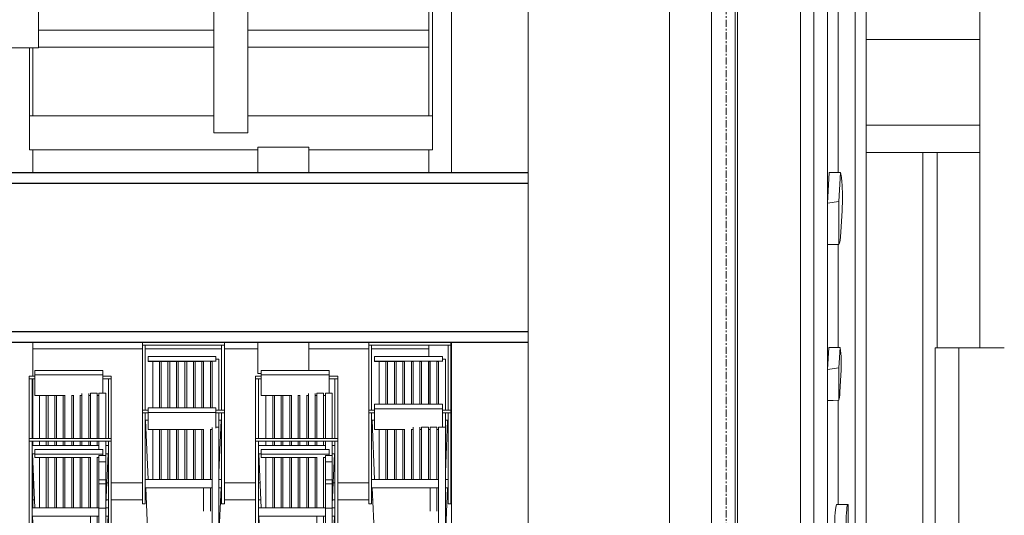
# Model space of a CAD drawing. Header units: millimetres. Extents: x 61846 to 198573, y 13020 to 52988.
# Tile 172 of 240: x 189839 to 191579, y 18269 to 19145. Entities that reach past the tile are written whole.
import ezdxf

# ---------------------------------------------------------------- set-up
doc = ezdxf.new("R2010")
doc.units = ezdxf.units.MM
doc.linetypes.add('Grid Line', pattern=[22.225, 12.7, -3.175, 3.175, -3.175])
for name, color, linetype, lineweight in [('A-GENM', 13, 'Continuous', 18), ('A-WALL', 113, 'Continuous', 25), ('I-WALL', 2, 'Continuous', 25), ('S-BEAM', 12, 'Continuous', 35), ('S-GRID', 1, 'Continuous', 18)]:
    doc.layers.add(name, color=color, linetype=linetype, lineweight=lineweight)

# ---------------------------------------------------------------- blocks, each defined once
blk = doc.blocks.new('NLRS_65_FAD_LB_ASD_gen_ISR_NLRS_65_FAD_LB_ASD_DNL_3660247 - NLRS_65_FAD_LB_ASD_gen_ISR_NLRS_65_FAD_LB_ASD_DNL_3660247-585350-GZ lierenkamer 4')
at = {"layer": 'A-GENM', "color": 7, "lineweight": 9}
for p, q in [((-45737.5, 18920), (-45647.5, 18920)), ((-45737.5, 18875), (-45737.5, 18920)), ((-45647.5, 18875), (-45647.5, 18920)), ((-45737.5, 18520), (-45737.5, 18575)), ((-45647.5, 18525.1), (-45647.5, 18575)), ((-45731.5, 18520), (-45737.5, 18520))]:
    blk.add_line(p, q, dxfattribs=at)
blk = doc.blocks.new('TadP_A_INS_INSTALLATIES_rvt-6-GZ lierenkamer 4')
at = {"layer": 'A-GENM', "lineweight": 9}
blk.add_blockref('NLRS_65_FAD_LB_ASD_gen_ISR_NLRS_65_FAD_LB_ASD_DNL_3660247 - NLRS_65_FAD_LB_ASD_gen_ISR_NLRS_65_FAD_LB_ASD_DNL_3660247-585350-GZ lierenkamer 4', (0, 0), dxfattribs=at)
blk = doc.blocks.new('28_PBT_SF_staal_H-profiel_S355_HE300B 583607 - 28_PBT_SF_staal_H-profiel_S355_HE300B 583607-326228-GZ lierenkamer 4')
at = {"layer": 'S-BEAM', "color": 250, "lineweight": 25}
for p, q in [((-46175.164549, 18875), (-45260, 18875)), ((-47052, 18856), (-45260, 18856)), ((-47052, 18594), (-45260, 18594)), ((-47052, 18575), (-45260, 18575))]:
    blk.add_line(p, q, dxfattribs=at)
blk = doc.blocks.new('TadP_A_CON_CONSTRUCTIE_rvt-6-GZ lierenkamer 4')
at = {"layer": 'I-WALL', "color": 10, "lineweight": 18}
for p, q in [((-45260, 19800), (-45260, 16445)), ((-45010, 16445), (-45010, 19800))]:
    blk.add_line(p, q, dxfattribs=at)
at = {"layer": 'S-BEAM', "color": 10, "lineweight": 18}
blk.add_blockref('28_PBT_SF_staal_H-profiel_S355_HE300B 583607 - 28_PBT_SF_staal_H-profiel_S355_HE300B 583607-326228-GZ lierenkamer 4', (0, 0), dxfattribs=at)
blk = doc.blocks.new('22_NOAHH_Wand_Wand-x 2594857 - 22_NOAHH_Wand_Wand-x-150139-GZ lierenkamer 4')
at = {"layer": 'A-WALL', "color": 130, "lineweight": 13}
for p, q in [((-45010, 20300), (-45010, 15820)), ((-44890, 20300), (-44890, 15820))]:
    blk.add_line(p, q, dxfattribs=at)
blk = doc.blocks.new('22_NOAHH_Wand_Wand-x 2594857 - 22_NOAHH_Wand_Wand-x 2594857-150143-GZ lierenkamer 4')
blk.add_blockref('22_NOAHH_Wand_Wand-x 2594857 - 22_NOAHH_Wand_Wand-x-150139-GZ lierenkamer 4', (0, 0))
blk = doc.blocks.new('TadP_A_BWK_BOUWKUNDE_rvt-6-GZ lierenkamer 4')
at = {"layer": 'A-WALL', "color": 250, "lineweight": 25}
blk.add_blockref('22_NOAHH_Wand_Wand-x 2594857 - 22_NOAHH_Wand_Wand-x 2594857-150143-GZ lierenkamer 4', (0, 0), dxfattribs=at)
blk = doc.blocks.new('kettingtakels orkestkamer plafond laag - Laag-2765805-GZ lierenkamer 4')
at = {"layer": 'A-GENM'}
for p, q in [((-44662.8, 19110), (-44462.1, 19110)), ((-44662.8, 19110), (-44462.1, 19110)), ((-44462.1, 18958.3), (-44662.8, 18958.3)), ((-44462.1, 18958.3), (-44662.8, 18958.3)), ((-44662.8, 18910), (-44462.1, 18910)), ((-44662.8, 18910), (-44462.1, 18910)), ((-44562.5, 18910), (-44562.5, 16310)), ((-44562.5, 18910), (-44537.5, 18910)), ((-44537.5, 18565), (-44537.5, 18910))]:
    blk.add_line(p, q, dxfattribs=at)
blk = doc.blocks.new('Decorlier liggende trommel - Rij 4-V222-GZ lierenkamer 4')
at = {"layer": 'A-GENM'}
for p, q in [((-45996.5, 18405), (-46141.5, 18405)), ((-46141.5, 18405), (-46141.5, 18400)), ((-45996.5, 18400), (-45996.5, 18405)), ((-46136.5, 18400), (-46141.5, 18400)), ((-46141.5, 18400), (-46141.5, 18240.4)), ((-46141.5, 18400), (-45996.5, 18400)), ((-46136.5, 18240.4), (-46136.5, 18400)), ((-45996.5, 18400), (-46001.5, 18400)), ((-46001.5, 18400), (-46001.5, 18240.4)), ((-45996.5, 18240.4), (-45996.5, 18400)), ((-46123.3, 18282.3), (-46123.3, 18371.2)), ((-46111.3, 18371.2), (-46111.3, 18282.3)), ((-46108.3, 18282.3), (-46108.3, 18371.2)), ((-46096.3, 18371.2), (-46096.3, 18282.3)), ((-46093.3, 18282.3), (-46093.3, 18371.2)), ((-46081.3, 18371.2), (-46081.3, 18282.3)), ((-46078.3, 18282.3), (-46078.3, 18371.2)), ((-46066.3, 18371.2), (-46066.3, 18282.3)), ((-46063.3, 18282.3), (-46063.3, 18371.2)), ((-46051.3, 18371.2), (-46051.3, 18282.3)), ((-46048.3, 18282.3), (-46048.3, 18371.2)), ((-46036.3, 18371.2), (-46036.3, 18282.1)), ((-46033.3, 18282.1), (-46033.3, 18371.6)), ((-46021.3, 18371.6), (-46021.3, 18282.2)), ((-46006.3, 18375), (-46018.3, 18375)), ((-46018.3, 18363.5), (-46018.3, 18375)), ((-46006.3, 18375), (-46006.3, 18363.5)), ((-46006.3, 18363.5), (-46018.3, 18363.5)), ((-46018.3, 18363.4), (-46018.3, 18331.7)), ((-46006.3, 18331.7), (-46006.3, 18363.4)), ((-46018.3, 18331.7), (-46006.3, 18331.7)), ((-46018.3, 18325.4), (-46018.3, 18331.7)), ((-46018.3, 18324.8), (-46018.3, 18281.7)), ((-46006.3, 18324.8), (-46018.3, 18324.8)), ((-46006.3, 18331.7), (-46006.3, 18325.4)), ((-46006.3, 18281.7), (-46006.3, 18324.8)), ((-46018.3, 18282.5), (-46136.5, 18282.5)), ((-46136.5, 18267.5), (-46018.3, 18267.5)), ((-46135.7, 18267.5), (-46071.5, 16935)), ((-46033.3, 18226.5), (-46033.3, 18267.7)), ((-46021.3, 18267.7), (-46021.3, 18226.5)), ((-46018.3, 18281.7), (-46006.3, 18281.7)), ((-46018.3, 18270.7), (-46018.3, 18281.7)), ((-46018.3, 18265.7), (-46018.3, 18270.7)), ((-46018.3, 18259.5), (-46018.3, 18265.7)), ((-46001.9, 18282.5), (-46006.3, 18282.5)), ((-46006.3, 18281.7), (-46006.3, 18270.7)), ((-46006.3, 18270.7), (-46006.3, 18265.7)), ((-46006.3, 18184.8), (-46002.3, 18267.5)), ((-46006.3, 18267.5), (-46001.9, 18267.5)), ((-46006.3, 18265.7), (-46006.3, 18259.5)), ((-46018.3, 18253.3), (-46018.3, 18259.5)), ((-46018.3, 18216.3), (-46018.3, 18253.3)), ((-46018.3, 18252.5), (-46006.3, 18252.5)), ((-46018.3, 18252.5), (-46006.3, 18252.5)), ((-46006.3, 18259.5), (-46006.3, 18253.3)), ((-46006.3, 18253.3), (-46006.3, 18216.3)), ((-46141.5, 18240.4), (-46136.5, 18240.4)), ((-46141.5, 18239.3), (-46141.5, 18240.4)), ((-46141.5, 18239.3), (-46136.5, 18239.3)), ((-46136.5, 18240.4), (-46136.5, 18239.3)), ((-46001.5, 18240.4), (-45996.5, 18240.4)), ((-46001.5, 18239.3), (-46001.5, 18240.4)), ((-46001.5, 18239.3), (-45996.5, 18239.3)), ((-45996.5, 18240.4), (-45996.5, 18239.3)), ((-46018.3, 18216.3), (-46018.3, 18186.5)), ((-46006.3, 18216.3), (-46018.3, 18216.3)), ((-46006.3, 18186.5), (-46006.3, 18216.3)), ((-46018.3, 18186.5), (-46006.3, 18186.5)), ((-46018.3, 18175), (-46018.3, 18186.5)), ((-46006.3, 18186.5), (-46006.3, 18175)), ((-46066.5, 16935), (-46006.7, 18175.1)), ((-46018.3, 18175), (-46006.3, 18175)), ((-46311.5, 17903.5), (-46311.5, 17713.5)), ((-46311.5, 17903.5), (-46211.5, 17903.5)), ((-46211.5, 17713.5), (-46211.5, 17903.5)), ((-46399, 17713.5), (-46399, 17183.5)), ((-46399, 17713.5), (-46124, 17713.5)), ((-46124, 17183.5), (-46124, 17713.5)), ((-46381.8, 17183.5), (-46399, 17183.5)), ((-46381.5, 17073.2), (-46381.5, 17183.5)), ((-46344, 17183.5), (-46381.5, 17183.5)), ((-46178.2, 17183.5), (-46344.8, 17183.5)), ((-46141.5, 17183.5), (-46179, 17183.5)), ((-46141.5, 17183.5), (-46141.5, 17073.2)), ((-46124, 17183.5), (-46141.2, 17183.5)), ((-46071.5, 16935), (-46066.5, 16935)), ((-46381.5, 16717.6), (-46381.5, 16781.8)), ((-46141.5, 16781.8), (-46141.5, 16717.6)), ((-46536.5, 16717.6), (-46536.5, 16665)), ((-46141.5, 16717.6), (-46536.5, 16717.6)), ((-46141.5, 16665), (-46141.5, 16717.6)), ((-46536.5, 16665), (-46141.5, 16665))]:
    blk.add_line(p, q, dxfattribs=at)
for start, end in [(0, 180), (180, 0)]:
    blk.add_arc((-46261.5, 16927.5), 190, start, end, dxfattribs=at)
blk = doc.blocks.new('Decorlier liggende trommel - Rij 4-2838763-GZ lierenkamer 4')
at = {"layer": 'A-GENM'}
for p, q in [((-46396.5, 18405), (-46541.5, 18405)), ((-46541.5, 18405), (-46541.5, 18400)), ((-46396.5, 18400), (-46396.5, 18405)), ((-46536.5, 18400), (-46541.5, 18400)), ((-46541.5, 18400), (-46541.5, 18240.4)), ((-46541.5, 18400), (-46396.5, 18400)), ((-46536.5, 18240.4), (-46536.5, 18400)), ((-46396.5, 18400), (-46401.5, 18400)), ((-46401.5, 18400), (-46401.5, 18240.4)), ((-46396.5, 18240.4), (-46396.5, 18400)), ((-46523.3, 18282.3), (-46523.3, 18371.2)), ((-46511.3, 18371.2), (-46511.3, 18282.3)), ((-46508.3, 18282.3), (-46508.3, 18371.2)), ((-46496.3, 18371.2), (-46496.3, 18282.3)), ((-46493.3, 18282.3), (-46493.3, 18371.2)), ((-46481.3, 18371.2), (-46481.3, 18282.3)), ((-46478.3, 18282.3), (-46478.3, 18371.2)), ((-46466.3, 18371.2), (-46466.3, 18282.3)), ((-46463.3, 18282.3), (-46463.3, 18371.2)), ((-46451.3, 18371.2), (-46451.3, 18282.3)), ((-46448.3, 18282.3), (-46448.3, 18371.2)), ((-46436.3, 18371.2), (-46436.3, 18282.1)), ((-46433.3, 18282.1), (-46433.3, 18371.6)), ((-46421.3, 18371.6), (-46421.3, 18282.2)), ((-46406.3, 18375), (-46418.3, 18375)), ((-46418.3, 18363.5), (-46418.3, 18375)), ((-46406.3, 18375), (-46406.3, 18363.5)), ((-46406.3, 18363.5), (-46418.3, 18363.5)), ((-46418.3, 18363.4), (-46418.3, 18331.7)), ((-46406.3, 18331.7), (-46406.3, 18363.4)), ((-46418.3, 18331.7), (-46406.3, 18331.7)), ((-46418.3, 18325.4), (-46418.3, 18331.7)), ((-46418.3, 18324.8), (-46418.3, 18281.7)), ((-46406.3, 18324.8), (-46418.3, 18324.8)), ((-46406.3, 18331.7), (-46406.3, 18325.4)), ((-46406.3, 18281.7), (-46406.3, 18324.8)), ((-46418.3, 18282.5), (-46536.5, 18282.5)), ((-46536.5, 18267.5), (-46418.3, 18267.5)), ((-46535.7, 18267.5), (-46471.5, 16935)), ((-46433.3, 18226.5), (-46433.3, 18267.7)), ((-46421.3, 18267.7), (-46421.3, 18226.5)), ((-46418.3, 18281.7), (-46406.3, 18281.7)), ((-46418.3, 18270.7), (-46418.3, 18281.7)), ((-46418.3, 18265.7), (-46418.3, 18270.7)), ((-46418.3, 18259.5), (-46418.3, 18265.7)), ((-46401.5, 18282.5), (-46406.3, 18282.5)), ((-46406.3, 18281.7), (-46406.3, 18270.7)), ((-46406.3, 18270.7), (-46406.3, 18265.7)), ((-46406.3, 18184.8), (-46402.3, 18267.5)), ((-46406.3, 18267.5), (-46401.5, 18267.5)), ((-46406.3, 18265.7), (-46406.3, 18259.5)), ((-46418.3, 18253.3), (-46418.3, 18259.5)), ((-46418.3, 18216.3), (-46418.3, 18253.3)), ((-46418.3, 18252.5), (-46406.3, 18252.5)), ((-46418.3, 18252.5), (-46406.3, 18252.5)), ((-46406.3, 18259.5), (-46406.3, 18253.3)), ((-46406.3, 18253.3), (-46406.3, 18216.3)), ((-46541.5, 18240.4), (-46536.5, 18240.4)), ((-46541.5, 18239.3), (-46541.5, 18240.4)), ((-46541.5, 18239.3), (-46536.5, 18239.3)), ((-46536.5, 18240.4), (-46536.5, 18239.3)), ((-46401.5, 18240.4), (-46396.5, 18240.4)), ((-46401.5, 18239.3), (-46401.5, 18240.4)), ((-46401.5, 18239.3), (-46396.5, 18239.3)), ((-46396.5, 18240.4), (-46396.5, 18239.3)), ((-46418.3, 18216.3), (-46418.3, 18186.5)), ((-46406.3, 18216.3), (-46418.3, 18216.3)), ((-46406.3, 18186.5), (-46406.3, 18216.3)), ((-46418.3, 18186.5), (-46406.3, 18186.5)), ((-46418.3, 18175), (-46418.3, 18186.5)), ((-46406.3, 18186.5), (-46406.3, 18175)), ((-46466.5, 16935), (-46406.7, 18175.1)), ((-46418.3, 18175), (-46406.3, 18175)), ((-46711.5, 17903.5), (-46711.5, 17713.5)), ((-46711.5, 17903.5), (-46611.5, 17903.5)), ((-46611.5, 17713.5), (-46611.5, 17903.5)), ((-46799, 17713.5), (-46799, 17183.5)), ((-46799, 17713.5), (-46524, 17713.5)), ((-46524, 17183.5), (-46524, 17713.5)), ((-46781.8, 17183.5), (-46799, 17183.5)), ((-46781.5, 17073.2), (-46781.5, 17183.5)), ((-46744, 17183.5), (-46781.5, 17183.5)), ((-46578.2, 17183.5), (-46744.8, 17183.5)), ((-46541.5, 17183.5), (-46579, 17183.5)), ((-46541.5, 17183.5), (-46541.5, 17073.2)), ((-46524, 17183.5), (-46541.2, 17183.5)), ((-46471.5, 16935), (-46466.5, 16935)), ((-46781.5, 16717.6), (-46781.5, 16781.8)), ((-46541.5, 16781.8), (-46541.5, 16717.6)), ((-46936.5, 16717.6), (-46936.5, 16665)), ((-46541.5, 16717.6), (-46936.5, 16717.6)), ((-46541.5, 16665), (-46541.5, 16717.6)), ((-46936.5, 16665), (-46541.5, 16665))]:
    blk.add_line(p, q, dxfattribs=at)
for start, end in [(0, 180), (180, 0)]:
    blk.add_arc((-46661.5, 16927.5), 190, start, end, dxfattribs=at)
blk = doc.blocks.new('Decorlier liggende trommel - Rij 3-V223-GZ lierenkamer 4')
at = {"layer": 'A-GENM'}
for p, q in [((-45941.5, 18455), (-45931.5, 18455)), ((-45941.5, 18450), (-45941.5, 18455)), ((-45941.5, 18339.6), (-45941.5, 18450)), ((-45936.5, 18450), (-45941.5, 18450)), ((-45931.5, 18450), (-45941.5, 18450)), ((-45936.5, 18450), (-45936.5, 18339.6)), ((-45811.5, 18455), (-45796.5, 18455)), ((-45796.5, 18450), (-45811.5, 18450)), ((-45801.5, 18339.6), (-45801.5, 18450)), ((-45801.5, 18450), (-45796.5, 18450)), ((-45796.5, 18450), (-45796.5, 18455)), ((-45796.5, 18450), (-45796.5, 18339.6)), ((-45818.3, 18325), (-45818.3, 18424)), ((-45806.3, 18425), (-45811.5, 18425)), ((-45806.3, 18425), (-45806.3, 18325)), ((-45923.3, 18332.3), (-45923.3, 18421.2)), ((-45911.3, 18421.2), (-45911.3, 18332.3)), ((-45908.3, 18332.3), (-45908.3, 18421.2)), ((-45896.3, 18421.2), (-45896.3, 18332.3)), ((-45893.3, 18332.3), (-45893.3, 18421.2)), ((-45881.3, 18421.2), (-45881.3, 18332.3)), ((-45878.3, 18332.3), (-45878.3, 18421.2)), ((-45866.3, 18421.2), (-45866.3, 18332.3)), ((-45863.3, 18332.3), (-45863.3, 18421.2)), ((-45851.3, 18421.2), (-45851.3, 18332.3)), ((-45848.3, 18332.3), (-45848.3, 18421.2)), ((-45836.3, 18421.2), (-45836.3, 18332.1)), ((-45833.3, 18332.1), (-45833.3, 18421.6)), ((-45821.3, 18421.6), (-45821.3, 18332.2)), ((-45941.5, 18317.8), (-45941.5, 18339.6)), ((-45936.5, 18339.6), (-45936.5, 18317.8)), ((-45801.5, 18317.8), (-45801.5, 18339.6)), ((-45796.5, 18339.6), (-45796.5, 18317.8)), ((-45941.5, 18294.4), (-45941.5, 18317.8)), ((-45818.3, 18332.5), (-45936.5, 18332.5)), ((-45936.5, 18317.8), (-45936.5, 18294.4)), ((-45936.5, 18317.5), (-45818.3, 18317.5)), ((-45935.7, 18317.5), (-45911.5, 17795.7)), ((-45833.3, 18276.5), (-45833.3, 18317.7)), ((-45821.3, 18317.7), (-45821.3, 18276.5)), ((-45818.3, 18225), (-45818.3, 18325)), ((-45801.5, 18332.5), (-45806.3, 18332.5)), ((-45806.3, 18325), (-45806.3, 18225)), ((-45806.3, 18231.5), (-45802.3, 18317.5)), ((-45806.3, 18317.5), (-45801.5, 18317.5)), ((-45801.5, 18294.4), (-45801.5, 18317.8)), ((-45796.5, 18317.8), (-45796.5, 18294.4)), ((-45941.5, 18289.3), (-45941.5, 18294.4)), ((-45941.5, 18289.3), (-45936.5, 18289.3)), ((-45936.5, 18294.4), (-45936.5, 18289.3)), ((-45801.5, 18289.3), (-45801.5, 18294.4)), ((-45801.5, 18289.3), (-45796.5, 18289.3)), ((-45796.5, 18294.4), (-45796.5, 18289.3)), ((-45821.5, 17903.5), (-45806.5, 18225.1)), ((-45818.3, 18225), (-45806.3, 18225)), ((-46019.6, 17903.5), (-46011.5, 17903.5)), ((-46011.5, 17713.5), (-46011.5, 17903.5)), ((-46111.5, 17764.8), (-46111.5, 17713.5)), ((-46124.3, 17713.5), (-46109.4, 17713.5)), ((-46028.9, 17713.5), (-45998.7, 17713.5)), ((-46083.6, 17183.5), (-46124.3, 17183.5)), ((-45998.7, 17183.5), (-46054.4, 17183.5)), ((-46081.8, 17148), (-46141.5, 17148)), ((-45981.5, 17148), (-46056.2, 17148))]:
    blk.add_line(p, q, dxfattribs=at)
blk = doc.blocks.new('Decorlier liggende trommel - Rij 3-V224-GZ lierenkamer 4')
at = {"layer": 'A-GENM'}
for p, q in [((-45541.5, 18455), (-45531.5, 18455)), ((-45541.5, 18450), (-45541.5, 18455)), ((-45541.5, 18339.6), (-45541.5, 18450)), ((-45536.5, 18450), (-45541.5, 18450)), ((-45531.5, 18450), (-45541.5, 18450)), ((-45536.5, 18450), (-45536.5, 18339.6)), ((-45411.5, 18455), (-45396.5, 18455)), ((-45396.5, 18450), (-45411.5, 18450)), ((-45401.5, 18339.6), (-45401.5, 18450)), ((-45401.5, 18450), (-45396.5, 18450)), ((-45396.5, 18450), (-45396.5, 18455)), ((-45396.5, 18450), (-45396.5, 18339.6)), ((-45463.3, 18332.3), (-45463.3, 18425)), ((-45451.3, 18425), (-45451.3, 18332.3)), ((-45436.3, 18425), (-45448.3, 18425)), ((-45448.3, 18332.3), (-45448.3, 18425)), ((-45436.3, 18425), (-45436.3, 18332.1)), ((-45421.3, 18425), (-45433.3, 18425)), ((-45433.3, 18332.1), (-45433.3, 18425)), ((-45421.3, 18425), (-45421.3, 18332.2)), ((-45406.3, 18425), (-45418.3, 18425)), ((-45418.3, 18325), (-45418.3, 18425)), ((-45406.3, 18425), (-45406.3, 18325)), ((-45523.3, 18332.3), (-45523.3, 18421.2)), ((-45511.3, 18421.2), (-45511.3, 18332.3)), ((-45508.3, 18332.3), (-45508.3, 18421.2)), ((-45496.3, 18421.2), (-45496.3, 18332.3)), ((-45493.3, 18332.3), (-45493.3, 18421.2)), ((-45481.3, 18421.2), (-45481.3, 18332.3)), ((-45478.3, 18332.3), (-45478.3, 18421.6)), ((-45466.3, 18421.6), (-45466.3, 18332.3)), ((-45541.5, 18317.8), (-45541.5, 18339.6)), ((-45536.5, 18339.6), (-45536.5, 18317.8)), ((-45401.5, 18317.8), (-45401.5, 18339.6)), ((-45396.5, 18339.6), (-45396.5, 18317.8)), ((-45541.5, 18294.4), (-45541.5, 18317.8)), ((-45418.3, 18332.5), (-45536.5, 18332.5)), ((-45536.5, 18317.8), (-45536.5, 18294.4)), ((-45536.5, 18317.5), (-45418.3, 18317.5)), ((-45535.7, 18317.5), (-45471.5, 16935)), ((-45433.3, 18276.5), (-45433.3, 18317.7)), ((-45421.3, 18317.7), (-45421.3, 18276.5)), ((-45418.3, 18225), (-45418.3, 18325)), ((-45402.3, 18332.5), (-45406.3, 18332.5)), ((-45406.3, 18325), (-45406.3, 18225)), ((-45406.3, 18231.5), (-45402.3, 18317.5)), ((-45406.3, 18317.5), (-45402.3, 18317.5)), ((-45401.5, 18294.4), (-45401.5, 18317.8)), ((-45396.5, 18317.8), (-45396.5, 18294.4)), ((-45541.5, 18289.3), (-45541.5, 18294.4)), ((-45541.5, 18289.3), (-45536.5, 18289.3)), ((-45536.5, 18294.4), (-45536.5, 18289.3)), ((-45401.5, 18289.3), (-45401.5, 18294.4)), ((-45401.5, 18289.3), (-45396.5, 18289.3)), ((-45396.5, 18294.4), (-45396.5, 18289.3)), ((-45466.5, 16935), (-45406.5, 18225.1)), ((-45418.3, 18225), (-45406.3, 18225)), ((-45619.6, 17903.5), (-45611.5, 17903.5)), ((-45611.5, 17713.5), (-45611.5, 17903.5)), ((-45711.5, 17764.8), (-45711.5, 17713.5)), ((-45724.3, 17713.5), (-45709.4, 17713.5)), ((-45628.9, 17713.5), (-45524, 17713.5)), ((-45524, 17183.5), (-45524, 17713.5)), ((-45683.6, 17183.5), (-45724.3, 17183.5)), ((-45578.2, 17183.5), (-45654.4, 17183.5)), ((-45541.5, 17183.5), (-45579, 17183.5)), ((-45541.5, 17183.5), (-45541.5, 17148)), ((-45524, 17183.5), (-45541.2, 17183.5)), ((-45681.8, 17148), (-45741.5, 17148)), ((-45541.5, 17148), (-45656.2, 17148)), ((-45541.5, 17148), (-45541.5, 16665)), ((-45471.5, 16935), (-45466.5, 16935))]:
    blk.add_line(p, q, dxfattribs=at)
for start, end in [(0, 50.511), (309.489, 0)]:
    blk.add_arc((-45661.5, 16927.5), 190, start, end, dxfattribs=at)
blk = doc.blocks.new('Decorlier liggende trommel - Rij 2-V225-GZ lierenkamer 4')
at = {"layer": 'A-GENM'}
for p, q in [((-46141.5, 18515), (-46131.5, 18515)), ((-46141.5, 18510), (-46141.5, 18515)), ((-46141.5, 18405), (-46141.5, 18510)), ((-46136.5, 18510), (-46141.5, 18510)), ((-46131.5, 18510), (-46141.5, 18510)), ((-46136.5, 18510), (-46136.5, 18405)), ((-46011.5, 18515), (-45996.5, 18515)), ((-45996.5, 18510), (-46011.5, 18510)), ((-46001.5, 18405), (-46001.5, 18510)), ((-46001.5, 18510), (-45996.5, 18510)), ((-45996.5, 18510), (-45996.5, 18515)), ((-45996.5, 18510), (-45996.5, 18405)), ((-46123.3, 18405.1), (-46123.3, 18481.2)), ((-46111.3, 18481.2), (-46111.3, 18405.1)), ((-46108.3, 18405.1), (-46108.3, 18481.2)), ((-46096.3, 18481.2), (-46096.3, 18405.1)), ((-46093.3, 18405.1), (-46093.3, 18481.2)), ((-46081.3, 18481.2), (-46081.3, 18405.1)), ((-46078.3, 18405.1), (-46078.3, 18481.6)), ((-46066.3, 18481.6), (-46066.3, 18405.1)), ((-46063.3, 18405.1), (-46063.3, 18481.6)), ((-46051.3, 18481.6), (-46051.3, 18405.1)), ((-46048.3, 18405.1), (-46048.3, 18484.6)), ((-46036.3, 18484.6), (-46036.3, 18405.1)), ((-46021.3, 18485), (-46033.3, 18485)), ((-46033.3, 18405.1), (-46033.3, 18485)), ((-46021.3, 18485), (-46021.3, 18405.1)), ((-46006.3, 18485), (-46018.3, 18485)), ((-46018.3, 18405.1), (-46018.3, 18485)), ((-46006.3, 18485), (-46006.3, 18405.1)), ((-46018.3, 18392.5), (-46136.5, 18392.5)), ((-46123.3, 18392.3), (-46123.3, 18400.1)), ((-46111.3, 18400.1), (-46111.3, 18392.3)), ((-46108.3, 18392.3), (-46108.3, 18400.1)), ((-46096.3, 18400.1), (-46096.3, 18392.3)), ((-46093.3, 18392.3), (-46093.3, 18400.1)), ((-46081.3, 18400.1), (-46081.3, 18392.3)), ((-46078.3, 18392.3), (-46078.3, 18400.1)), ((-46066.3, 18400.1), (-46066.3, 18392.3)), ((-46063.3, 18392.3), (-46063.3, 18400.1)), ((-46051.3, 18400.1), (-46051.3, 18392.3)), ((-46048.3, 18392.3), (-46048.3, 18400.1)), ((-46036.3, 18400.1), (-46036.3, 18392.1)), ((-46033.3, 18392.1), (-46033.3, 18400.1)), ((-46021.3, 18400.1), (-46021.3, 18392.2)), ((-46018.3, 18385.3), (-46018.3, 18400.1)), ((-46006.3, 18400.1), (-46006.3, 18385)), ((-46001.9, 18392.5), (-46006.3, 18392.5)), ((-46136.5, 18377.5), (-46131.5, 18377.5)), ((-46135.8, 18377.5), (-46131.5, 18282.5)), ((-46006.3, 18385), (-46006.3, 18374.9)), ((-46006.3, 18377.5), (-46001.9, 18377.5)), ((-46006.2, 18288.4), (-46002.2, 18377.5))]:
    blk.add_line(p, q, dxfattribs=at)
blk = doc.blocks.new('Decorlier liggende trommel - Rij 2-V226-GZ lierenkamer 4')
at = {"layer": 'A-GENM'}
for p, q in [((-45741.5, 18515), (-45731.5, 18515)), ((-45741.5, 18510), (-45741.5, 18515)), ((-45741.5, 18405), (-45741.5, 18510)), ((-45736.5, 18510), (-45741.5, 18510)), ((-45731.5, 18510), (-45741.5, 18510)), ((-45736.5, 18510), (-45736.5, 18405)), ((-45611.5, 18515), (-45596.5, 18515)), ((-45596.5, 18510), (-45611.5, 18510)), ((-45601.5, 18405), (-45601.5, 18510)), ((-45601.5, 18510), (-45596.5, 18510)), ((-45596.5, 18510), (-45596.5, 18515)), ((-45596.5, 18510), (-45596.5, 18405)), ((-45723.3, 18405.1), (-45723.3, 18481.2)), ((-45711.3, 18481.2), (-45711.3, 18405.1)), ((-45708.3, 18405.1), (-45708.3, 18481.2)), ((-45696.3, 18481.2), (-45696.3, 18405.1)), ((-45693.3, 18405.1), (-45693.3, 18481.2)), ((-45681.3, 18481.2), (-45681.3, 18405.1)), ((-45678.3, 18405.1), (-45678.3, 18481.6)), ((-45666.3, 18481.6), (-45666.3, 18405.1)), ((-45663.3, 18405.1), (-45663.3, 18481.6)), ((-45651.3, 18481.6), (-45651.3, 18405.1)), ((-45648.3, 18405.1), (-45648.3, 18484.6)), ((-45636.3, 18484.6), (-45636.3, 18405.1)), ((-45621.3, 18485), (-45633.3, 18485)), ((-45633.3, 18405.1), (-45633.3, 18485)), ((-45621.3, 18485), (-45621.3, 18405.1)), ((-45606.3, 18485), (-45618.3, 18485)), ((-45618.3, 18405.1), (-45618.3, 18485)), ((-45606.3, 18485), (-45606.3, 18405.1)), ((-45618.3, 18392.5), (-45736.5, 18392.5)), ((-45723.3, 18392.3), (-45723.3, 18400.1)), ((-45711.3, 18400.1), (-45711.3, 18392.3)), ((-45708.3, 18392.3), (-45708.3, 18400.1)), ((-45696.3, 18400.1), (-45696.3, 18392.3)), ((-45693.3, 18392.3), (-45693.3, 18400.1)), ((-45681.3, 18400.1), (-45681.3, 18392.3)), ((-45678.3, 18392.3), (-45678.3, 18400.1)), ((-45666.3, 18400.1), (-45666.3, 18392.3)), ((-45663.3, 18392.3), (-45663.3, 18400.1)), ((-45651.3, 18400.1), (-45651.3, 18392.3)), ((-45648.3, 18392.3), (-45648.3, 18400.1)), ((-45636.3, 18400.1), (-45636.3, 18392.1)), ((-45633.3, 18392.1), (-45633.3, 18400.1)), ((-45621.3, 18400.1), (-45621.3, 18392.2)), ((-45618.3, 18385.3), (-45618.3, 18400.1)), ((-45606.3, 18400.1), (-45606.3, 18385)), ((-45601.5, 18392.5), (-45606.3, 18392.5)), ((-45736.5, 18377.5), (-45731.5, 18377.5)), ((-45735.8, 18377.5), (-45731.5, 18282.5)), ((-45606.3, 18385), (-45606.3, 18374.9)), ((-45606.3, 18377.5), (-45601.5, 18377.5)), ((-45606.2, 18288.4), (-45602.2, 18377.5))]:
    blk.add_line(p, q, dxfattribs=at)
blk = doc.blocks.new('Decorlier liggende trommel - Rij 1-V227-GZ lierenkamer 4')
at = {"layer": 'A-GENM'}
for p, q in [((-45941.5, 18570), (-45941.5, 18575)), ((-45941.5, 18459.6), (-45941.5, 18570)), ((-45936.5, 18570), (-45941.5, 18570)), ((-45796.5, 18570), (-45941.5, 18570)), ((-45936.5, 18570), (-45936.5, 18459.6)), ((-45801.5, 18459.6), (-45801.5, 18570)), ((-45801.5, 18570), (-45796.5, 18570)), ((-45796.5, 18570), (-45796.5, 18575)), ((-45796.5, 18570), (-45796.5, 18459.6)), ((-45806.3, 18545), (-45811.5, 18545)), ((-45806.3, 18545), (-45806.3, 18455.1)), ((-45923.3, 18458.9), (-45923.3, 18541.2)), ((-45911.3, 18541.2), (-45911.3, 18458.9)), ((-45908.3, 18458.9), (-45908.3, 18541.2)), ((-45896.3, 18541.2), (-45896.3, 18458.9)), ((-45893.3, 18458.9), (-45893.3, 18541.2)), ((-45881.3, 18541.2), (-45881.3, 18458.9)), ((-45878.3, 18458.9), (-45878.3, 18541.2)), ((-45866.3, 18541.2), (-45866.3, 18458.9)), ((-45863.3, 18458.9), (-45863.3, 18541.2)), ((-45851.3, 18541.2), (-45851.3, 18458.9)), ((-45848.3, 18458.9), (-45848.3, 18541.2)), ((-45836.3, 18541.2), (-45836.3, 18458.9)), ((-45833.3, 18458.9), (-45833.3, 18541.6)), ((-45821.3, 18541.6), (-45821.3, 18458.9)), ((-45818.3, 18458.9), (-45818.3, 18541.6)), ((-45941.5, 18455), (-45941.5, 18459.6)), ((-45936.5, 18459.6), (-45936.5, 18455)), ((-45801.5, 18455), (-45801.5, 18459.6)), ((-45796.5, 18459.6), (-45796.5, 18455)), ((-45806.3, 18450.1), (-45806.3, 18445)), ((-45806.3, 18445), (-45806.3, 18424.9)), ((-45936.5, 18437.5), (-45931.5, 18437.5)), ((-45935.8, 18437.5), (-45931.3, 18332.5)), ((-45806.3, 18437.5), (-45801.5, 18437.5)), ((-45806.2, 18344.5), (-45802.2, 18437.5))]:
    blk.add_line(p, q, dxfattribs=at)
blk = doc.blocks.new('Decorlier liggende trommel - Rij 1-V228-GZ lierenkamer 4')
at = {"layer": 'A-GENM'}
for p, q in [((-45541.5, 18570), (-45541.5, 18575)), ((-45541.5, 18459.6), (-45541.5, 18570)), ((-45536.5, 18570), (-45541.5, 18570)), ((-45396.5, 18570), (-45541.5, 18570)), ((-45536.5, 18570), (-45536.5, 18459.6)), ((-45401.5, 18459.6), (-45401.5, 18570)), ((-45401.5, 18570), (-45396.5, 18570)), ((-45396.5, 18570), (-45396.5, 18575)), ((-45396.5, 18570), (-45396.5, 18459.6)), ((-45406.3, 18545), (-45411.5, 18545)), ((-45406.3, 18545), (-45406.3, 18455.1)), ((-45523.3, 18465.6), (-45523.3, 18541.2)), ((-45511.3, 18541.2), (-45511.3, 18465.6)), ((-45508.3, 18465.6), (-45508.3, 18541.2)), ((-45496.3, 18541.2), (-45496.3, 18465.6)), ((-45493.3, 18465.6), (-45493.3, 18541.2)), ((-45481.3, 18541.2), (-45481.3, 18465.6)), ((-45478.3, 18465.6), (-45478.3, 18541.6)), ((-45466.3, 18541.6), (-45466.3, 18465.6)), ((-45463.3, 18465.6), (-45463.3, 18541.6)), ((-45451.3, 18541.6), (-45451.3, 18465.6)), ((-45448.3, 18465.6), (-45448.3, 18541.6)), ((-45436.3, 18541.6), (-45436.3, 18465.6)), ((-45433.3, 18465.6), (-45433.3, 18541.6)), ((-45421.3, 18541.6), (-45421.3, 18465.6)), ((-45418.3, 18465.6), (-45418.3, 18541.6)), ((-45541.5, 18455), (-45541.5, 18459.6)), ((-45536.5, 18459.6), (-45536.5, 18455)), ((-45401.5, 18455), (-45401.5, 18459.6)), ((-45396.5, 18459.6), (-45396.5, 18455)), ((-45406.3, 18450.1), (-45406.3, 18445)), ((-45406.3, 18445), (-45406.3, 18424.9)), ((-45536.5, 18437.5), (-45531.5, 18437.5)), ((-45535.8, 18437.5), (-45531.3, 18332.5)), ((-45406.3, 18437.5), (-45402.3, 18437.5)), ((-45406.2, 18344.5), (-45402.3, 18436.8))]:
    blk.add_line(p, q, dxfattribs=at)
blk = doc.blocks.new('Staalkabel - Rij 1-2833448-GZ lierenkamer 4')
at = {"layer": 'A-GENM'}
for p, q in [((-45531.5, 18549.7), (-45531.5, 18541.7)), ((-45411.5, 18549.7), (-45531.5, 18549.7)), ((-45411.5, 18541.7), (-45411.5, 18549.7)), ((-45531.5, 18541.7), (-45411.5, 18541.7)), ((-45531.5, 18541), (-45531.5, 18541.7)), ((-45478.3, 18541), (-45531.5, 18541)), ((-45463.3, 18541), (-45466.3, 18541)), ((-45448.3, 18541), (-45451.3, 18541)), ((-45433.3, 18541), (-45436.3, 18541)), ((-45418.3, 18541), (-45421.3, 18541)), ((-45411.5, 18541), (-45411.5, 18541.7))]:
    blk.add_line(p, q, dxfattribs=at)
blk = doc.blocks.new('Staalkabel - Rij 1-V229-GZ lierenkamer 4')
at = {"layer": 'A-GENM'}
for p, q in [((-45931.5, 18549.7), (-45931.5, 18541.7)), ((-45811.5, 18549.7), (-45931.5, 18549.7)), ((-45811.5, 18541.7), (-45811.5, 18549.7)), ((-45931.5, 18541.7), (-45811.5, 18541.7)), ((-45931.5, 18541), (-45931.5, 18541.7)), ((-45833.3, 18541), (-45931.5, 18541)), ((-45818.3, 18541), (-45821.3, 18541)), ((-45811.5, 18541), (-45811.5, 18541.7))]:
    blk.add_line(p, q, dxfattribs=at)
blk = doc.blocks.new('Staalkabel - Rij 2-2838451-GZ lierenkamer 4')
at = {"layer": 'A-GENM'}
for p, q in [((-45731.5, 18525.1), (-45731.5, 18517.1)), ((-45611.5, 18525.1), (-45731.5, 18525.1)), ((-45731.5, 18517.1), (-45611.5, 18517.1)), ((-45731.5, 18481), (-45731.5, 18517.1)), ((-45611.5, 18517.1), (-45611.5, 18525.1)), ((-45611.5, 18485), (-45611.5, 18517.1)), ((-45678.3, 18481), (-45731.5, 18481)), ((-45663.3, 18481), (-45666.1, 18481)), ((-45648.3, 18481), (-45651.3, 18481)), ((-45633.3, 18481), (-45636.3, 18481)), ((-45618.3, 18481), (-45621.3, 18481))]:
    blk.add_line(p, q, dxfattribs=at)
blk = doc.blocks.new('Staalkabel - Rij 2-V230-GZ lierenkamer 4')
at = {"layer": 'A-GENM'}
for p, q in [((-46131.5, 18525.1), (-46131.5, 18517.1)), ((-46011.5, 18525.1), (-46131.5, 18525.1)), ((-46131.5, 18517.1), (-46011.5, 18517.1)), ((-46131.5, 18481), (-46131.5, 18517.1)), ((-46011.5, 18517.1), (-46011.5, 18525.1)), ((-46011.5, 18485), (-46011.5, 18517.1)), ((-46078.3, 18481), (-46131.5, 18481)), ((-46063.3, 18481), (-46066.3, 18481)), ((-46048.3, 18481), (-46051.3, 18481)), ((-46033.3, 18481), (-46036.3, 18481)), ((-46018.3, 18481), (-46021.3, 18481))]:
    blk.add_line(p, q, dxfattribs=at)
blk = doc.blocks.new('Staalkabel - Rij 3-2838878-GZ lierenkamer 4')
at = {"layer": 'A-GENM'}
for p, q in [((-45531.5, 18465.5), (-45531.5, 18457.5)), ((-45411.5, 18465.5), (-45531.5, 18465.5)), ((-45531.5, 18457.5), (-45411.5, 18457.5)), ((-45531.5, 18421), (-45531.5, 18457.5)), ((-45411.5, 18457.5), (-45411.5, 18465.5)), ((-45411.5, 18425), (-45411.5, 18457.5)), ((-45478.3, 18421), (-45531.5, 18421)), ((-45463.3, 18421), (-45466.3, 18421)), ((-45448.3, 18421), (-45450.2, 18421)), ((-45433.3, 18421), (-45436.3, 18421)), ((-45418.3, 18421), (-45421.3, 18421))]:
    blk.add_line(p, q, dxfattribs=at)
blk = doc.blocks.new('Staalkabel - Rij 3-V232-GZ lierenkamer 4')
at = {"layer": 'A-GENM'}
for p, q in [((-45931.5, 18458.8), (-45931.5, 18450.8)), ((-45811.5, 18458.8), (-45931.5, 18458.8)), ((-45811.5, 18450.8), (-45811.5, 18458.8)), ((-45931.5, 18450.8), (-45811.5, 18450.8)), ((-45931.5, 18421), (-45931.5, 18450.8)), ((-45811.5, 18423.2), (-45811.5, 18450.8)), ((-45834, 18421), (-45931.5, 18421)), ((-45818.3, 18421), (-45821.3, 18421))]:
    blk.add_line(p, q, dxfattribs=at)
blk = doc.blocks.new('Staalkabel - Rij 4-2838665-GZ lierenkamer 4')
at = {"layer": 'A-GENM'}
for p, q in [((-45731.5, 18385.3), (-45731.5, 18377.3)), ((-45611.5, 18385.3), (-45731.5, 18385.3)), ((-45731.5, 18377.3), (-45611.5, 18377.3)), ((-45731.5, 18371), (-45731.5, 18377.3)), ((-45633.3, 18371), (-45731.5, 18371)), ((-45618.3, 18371), (-45621.3, 18371)), ((-45611.5, 18377.3), (-45611.5, 18385.3)), ((-45611.5, 18375.7), (-45611.5, 18377.3))]:
    blk.add_line(p, q, dxfattribs=at)
blk = doc.blocks.new('Decorlier staande trommel - Decorlier staande trommel-5627370-GZ lierenkamer 4')
at = {"layer": 'A-GENM'}
for p, q in [((-46125.2, 19095), (-46125.2, 19195)), ((-46985.2, 19095), (-46125.2, 19095))]:
    blk.add_line(p, q, dxfattribs=at)
blk = doc.blocks.new('kooiladder met kooi - Lierenkamer achter-5628086-GZ lierenkamer 4')
at = {"layer": 'A-GENM'}
for p, q in [((-45395.2, 21260), (-45395.2, 18875)), ((-45815.2, 20445), (-45815.2, 18945)), ((-45755.2, 20445), (-45755.2, 18945)), ((-45429.2, 18945), (-45429.2, 20445)), ((-45435.2, 20415), (-45435.2, 18975)), ((-45815.2, 19126.7), (-46125.2, 19126.7)), ((-45435.2, 19126.7), (-45755.2, 19126.7)), ((-46141.2, 18945), (-46141.2, 19095)), ((-46135.2, 19095), (-46135.2, 18975)), ((-46125.2, 19096.7), (-45815.2, 19096.7)), ((-45755.2, 19096.7), (-45435.2, 19096.7)), ((-46141.2, 18975), (-46141.2, 18915)), ((-46141.2, 18975), (-45815.2, 18975)), ((-45755.2, 18975), (-45429.2, 18975)), ((-45429.2, 18915), (-45429.2, 18975)), ((-45755.2, 18945), (-45815.2, 18945)), ((-45737.3, 18915), (-46141.2, 18915)), ((-46135.2, 18915), (-46135.2, 18875)), ((-45429.2, 18915), (-45647, 18915)), ((-45435.2, 18915), (-45435.2, 18875)), ((-46135.2, 18575), (-46135.2, 18515)), ((-46135.2, 18563.3), (-45941.5, 18563.3)), ((-45936.5, 18563.3), (-45801.5, 18563.3)), ((-45796.5, 18563.3), (-45737.5, 18563.3)), ((-45647.5, 18563.3), (-45541.5, 18563.3)), ((-45536.5, 18563.3), (-45435.2, 18563.3)), ((-45435.2, 18570), (-45435.2, 18549.7)), ((-45395.2, 18575), (-45395.2, 16665)), ((-45435.2, 18541), (-45435.2, 18465.5)), ((-46135.2, 18510), (-46135.2, 18405)), ((-46135.2, 18400), (-46135.2, 18392.5)), ((-46135.2, 18363.4), (-46135.2, 18282.5)), ((-46133.5, 18326.7), (-46135.2, 18326.7)), ((-46001.9, 18326.7), (-46004.5, 18326.7)), ((-45941.5, 18326.7), (-45996.5, 18326.7)), ((-45741.5, 18326.7), (-45796.5, 18326.7)), ((-45733.5, 18326.7), (-45736.5, 18326.7)), ((-45601.5, 18326.7), (-45604.5, 18326.7)), ((-45541.5, 18326.7), (-45596.5, 18326.7)), ((-46135.2, 18296.7), (-46132.2, 18296.7)), ((-46005.8, 18296.7), (-46001.9, 18296.7)), ((-45996.5, 18296.7), (-45941.5, 18296.7)), ((-45936.5, 18296.7), (-45934.8, 18296.7)), ((-45803.2, 18296.7), (-45801.5, 18296.7)), ((-45796.5, 18296.7), (-45741.5, 18296.7)), ((-45736.5, 18296.7), (-45732.2, 18296.7)), ((-45605.8, 18296.7), (-45601.5, 18296.7)), ((-45596.5, 18296.7), (-45541.5, 18296.7)), ((-45536.5, 18296.7), (-45534.8, 18296.7))]:
    blk.add_line(p, q, dxfattribs=at)
blk = doc.blocks.new('Orkestkamer beplating - 1800x6600x24 Z-6815573-GZ lierenkamer 4')
at = {"layer": 'A-GENM'}
for p, q in [((-44755.1, 21285), (-44755.1, 15579.3)), ((-44731, 15579.3), (-44731, 21285))]:
    blk.add_line(p, q, dxfattribs=at)
blk = doc.blocks.new('Orkestkamer beplating zaagtand 3 - zaag type 3-6316603-GZ lierenkamer 4')
at = {"layer": 'A-GENM'}
blk.add_line((-44894.1, 20300), (-44894.1, 15820), dxfattribs=at)
blk = doc.blocks.new('Orkestkamer koker 60x60 - Koker 60x60x3 lg 6600-6316589-GZ lierenkamer 4')
at = {"layer": 'A-GENM'}
blk.add_line((-44778.6, 21285), (-44778.6, 15579.3), dxfattribs=at)
blk = doc.blocks.new('Orkestkamer koker 60x60 - Koker 60x60x3 lg 6600-V237-GZ lierenkamer 4')
at = {"layer": 'A-GENM'}
blk.add_line((-44936, 20300), (-44936, 15820), dxfattribs=at)
blk = doc.blocks.new('Orkestkamer beplating zaagtand 3 - type 3 boven-6418557-GZ lierenkamer 4')
at = {"layer": 'A-GENM'}
for q in [(-44418.8, 18565), (-44499.1, 15579.3)]:
    blk.add_line((-44499.1, 18565), q, dxfattribs=at)
blk = doc.blocks.new('Orkestkamer koker 60x60 - Koker 60x60x3 lg 6600-V238-GZ lierenkamer 4')
at = {"layer": 'A-GENM'}
blk.add_line((-44462.3, 21285), (-44462.3, 18565), dxfattribs=at)
blk = doc.blocks.new('Orkestkamer koker 60x60 - Koker 60x60x3 lg 3880-6453064-GZ lierenkamer 4')
at = {"layer": 'A-GENM'}
for p, q in [((-44541, 18565), (-44541, 15579.3)), ((-44541, 18565), (-44535.6, 18565)), ((-44535.6, 18565), (-44499.1, 18565))]:
    blk.add_line(p, q, dxfattribs=at)
blk = doc.blocks.new('Orkestkamer beplating - 200x6600x30 Z-6559119-GZ lierenkamer 4')
at = {"layer": 'A-GENM'}
for p, q in [((-44682.4, 15579.3), (-44682.4, 21285)), ((-44662.8, 15579.3), (-44662.8, 21285)), ((-44712.3, 18874.8), (-44712.3, 19263.4)), ((-44712.3, 18565.7), (-44712.3, 18747.7)), ((-44712.3, 18288.3), (-44712.3, 18472.4))]:
    blk.add_line(p, q, dxfattribs=at)
blk = doc.blocks.new('Orkestkamer Fijndiffusie S - Orkestkamer Fijndiffusie S-V240-GZ lierenkamer 4')
at = {"layer": 'A-GENM'}
for p, q in [((-44731, 18526.5), (-44728.7, 18565.7)), ((-44728.7, 18565.7), (-44708.8, 18565.7)), ((-44708.8, 18565.7), (-44710.9, 18529.7)), ((-44708.6, 18564.7), (-44708.8, 18565.7)), ((-44710.9, 18529.7), (-44731, 18526.5)), ((-44731, 18526.5), (-44731, 18471.8)), ((-44710.9, 18472.5), (-44710.9, 18529.7)), ((-44709.3, 18486.7), (-44707.5, 18516.5))]:
    blk.add_line(p, q, dxfattribs=at)
at = {"layer": 'A-GENM', "flags": 128}
blk.add_lwpolyline([(-44731, 18471.8), (-44720.9, 18472.1), (-44710.9, 18472.5)], dxfattribs=at)
at = {"layer": 'A-GENM'}
for centre, start_param, end_param in [((-44710.4, 18534.9), 4.161689, 5.732486), ((-44712.2, 18505), 3.516842, 4.161689)]:
    blk.add_ellipse(centre, major_axis=(0, 35), ratio=0.098351, start_param=start_param, end_param=end_param, dxfattribs=at)
blk = doc.blocks.new('Orkestkamer Fijndiffusie L - Orkestkamer Fijndiffusie L-V245-GZ lierenkamer 4')
at = {"layer": 'A-GENM'}
for p, q in [((-44731, 18820.5), (-44728, 18874.8)), ((-44728, 18874.8), (-44708, 18874.8)), ((-44708, 18874.8), (-44710.9, 18823.9)), ((-44707, 18868.9), (-44708, 18874.8)), ((-44710.9, 18823.9), (-44731, 18820.5)), ((-44710.9, 18747.7), (-44710.9, 18823.9)), ((-44731, 18820.5), (-44731, 18747.6)), ((-44707.5, 18770.1), (-44705.4, 18807.4))]:
    blk.add_line(p, q, dxfattribs=at)
at = {"layer": 'A-GENM', "flags": 128}
blk.add_lwpolyline([(-44731, 18747.6), (-44721, 18747.6), (-44710.9, 18747.7)], dxfattribs=at)
at = {"layer": 'A-GENM'}
for centre, start_param, end_param in [((-44709.2, 18829.8), 4.191479, 5.762276), ((-44711.3, 18792.5), 3.234273, 4.191479)]:
    blk.add_ellipse(centre, major_axis=(0, 45), ratio=0.098351, start_param=start_param, end_param=end_param, dxfattribs=at)
blk = doc.blocks.new('Orkestkamer Fijndiffusie S - Orkestkamer Fijndiffusie S-V246-GZ lierenkamer 4')
at = {"layer": 'A-GENM'}
for p, q in [((-44694.9, 16708.4), (-44714.8, 16708.4)), ((-44694.6, 16708.3), (-44694.8, 16708.4)), ((-44694.8, 16603.4), (-44694.6, 16708.3)), ((-44718.3, 16639.3), (-44718.2, 16674.3)), ((-44698.3, 16674.3), (-44698.4, 16639.3)), ((-44695, 16603.4), (-44694.8, 16603.4))]:
    blk.add_line(p, q, dxfattribs=at)
for centre, start_param, end_param in [((-44714.8, 16673.4), 6.258896, 7.829692), ((-44694.9, 16673.4), 6.258896, 7.829692), ((-44714.8, 16638.4), 1.546507, 3.117303), ((-44694.9, 16638.4), 1.546507, 3.117303)]:
    blk.add_ellipse(centre, major_axis=(0, 35), ratio=0.098351, start_param=start_param, end_param=end_param, dxfattribs=at)

msp = doc.modelspace()

# ---------------------------------------------------------------- linework, layer by layer
at = {"layer": 'S-GRID', "linetype": 'Grid Line'}
msp.add_line((191087.8, 13020.4), (191087.8, 28603), dxfattribs=at)

# ---------------------------------------------------------------- block references
at = {"color": 210, "lineweight": 5}
for name in ['TadP_A_BWK_BOUWKUNDE_rvt-6-GZ lierenkamer 4', 'TadP_A_INS_INSTALLATIES_rvt-6-GZ lierenkamer 4', 'TadP_A_CON_CONSTRUCTIE_rvt-6-GZ lierenkamer 4']:
    msp.add_blockref(name, (235997.8, 0), dxfattribs=at)
at = {"layer": 'A-GENM'}
for name, p in [('kettingtakels orkestkamer plafond laag - Laag-2765805-GZ lierenkamer 4', (235997.8, 0)), ('Decorlier staande trommel - Decorlier staande trommel-5627370-GZ lierenkamer 4', (235997.8, 0)), ('Orkestkamer beplating zaagtand 3 - zaag type 3-6316603-GZ lierenkamer 4', (235997.8, 0)), ('Orkestkamer koker 60x60 - Koker 60x60x3 lg 6600-6316589-GZ lierenkamer 4', (235997.8, 0)), ('Orkestkamer beplating - 1800x6600x24 Z-6815573-GZ lierenkamer 4', (235997.8, 0)), ('Orkestkamer beplating - 200x6600x30 Z-6559119-GZ lierenkamer 4', (235997.8, 0)), ('Orkestkamer koker 60x60 - Koker 60x60x3 lg 6600-V238-GZ lierenkamer 4', (235997.8, 0)), ('kooiladder met kooi - Lierenkamer achter-5628086-GZ lierenkamer 4', (235997.8, 0)), ('Orkestkamer koker 60x60 - Koker 60x60x3 lg 6600-V237-GZ lierenkamer 4', (235997.8, 0)), ('Orkestkamer Fijndiffusie L - Orkestkamer Fijndiffusie L-V245-GZ lierenkamer 4', (235997.8, 0)), ('Decorlier liggende trommel - Rij 1-V227-GZ lierenkamer 4', (235997.8, 0)), ('Decorlier liggende trommel - Rij 1-V228-GZ lierenkamer 4', (235997.8, 0)), ('Orkestkamer Fijndiffusie S - Orkestkamer Fijndiffusie S-V240-GZ lierenkamer 4', (235997.8, 0)), ('Orkestkamer koker 60x60 - Koker 60x60x3 lg 3880-6453064-GZ lierenkamer 4', (235997.8, 0)), ('Orkestkamer beplating zaagtand 3 - type 3 boven-6418557-GZ lierenkamer 4', (235997.8, 0)), ('Staalkabel - Rij 1-V229-GZ lierenkamer 4', (235997.8, 0)), ('Staalkabel - Rij 1-2833448-GZ lierenkamer 4', (235997.8, 0)), ('Decorlier liggende trommel - Rij 2-V225-GZ lierenkamer 4', (235997.8, 0)), ('Staalkabel - Rij 2-V230-GZ lierenkamer 4', (235997.8, 0)), ('Decorlier liggende trommel - Rij 2-V226-GZ lierenkamer 4', (235997.8, 0)), ('Staalkabel - Rij 2-2838451-GZ lierenkamer 4', (235997.8, 0)), ('Staalkabel - Rij 3-V232-GZ lierenkamer 4', (235997.8, 0)), ('Staalkabel - Rij 3-2838878-GZ lierenkamer 4', (235997.8, 0)), ('Decorlier liggende trommel - Rij 3-V223-GZ lierenkamer 4', (235997.8, 0)), ('Decorlier liggende trommel - Rij 3-V224-GZ lierenkamer 4', (235997.8, 0)), ('Decorlier liggende trommel - Rij 4-V222-GZ lierenkamer 4', (235997.8, 0)), ('Decorlier liggende trommel - Rij 4-2838763-GZ lierenkamer 4', (236797.8, 0)), ('Staalkabel - Rij 4-2838665-GZ lierenkamer 4', (235597.8, 0)), ('Staalkabel - Rij 4-2838665-GZ lierenkamer 4', (235997.8, 0)), ('Orkestkamer Fijndiffusie S - Orkestkamer Fijndiffusie S-V246-GZ lierenkamer 4', (235997.8, 1580))]:
    msp.add_blockref(name, p, dxfattribs=at)

doc.saveas('drawing.dxf')
